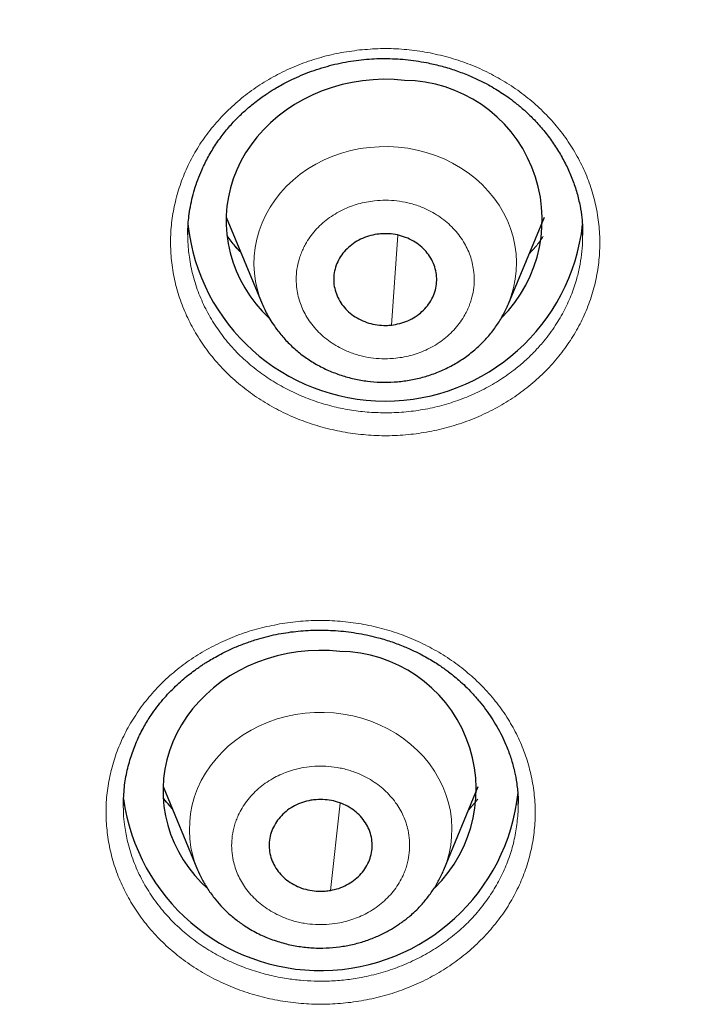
# Model space of a CAD drawing. Header units: millimetres. Extents: x 8 to 1352, y 12 to 1248.
# Tile 56 of 126: x 539 to 547, y 1135 to 1147. Entities that reach past the tile are written whole.
import ezdxf

# ---------------------------------------------------------------- set-up
doc = ezdxf.new("R2010")
doc.units = ezdxf.units.MM

msp = doc.modelspace()

# ---------------------------------------------------------------- linework, layer by layer
at = {"color": 7, "linetype": 'Continuous', "lineweight": 30}
for p, q in [((541.489, 1144.389), (541.908, 1143.377)), ((544.778, 1143.377), (545.197, 1144.389)), ((541.044, 1144.174), (541.044, 1144.182)), ((545.641, 1144.199), (545.641, 1144.176)), ((540.755, 1137.751), (541.156, 1136.782)), ((544.026, 1136.782), (544.427, 1137.751)), ((544.35, 1137.519), (544.316, 1137.484)), ((544.89, 1137.553), (544.89, 1137.538))]:
    msp.add_line(p, q, dxfattribs=at)
at = {"color": 252, "linetype": 'Continuous', "lineweight": 0}
for p, q in [((543.415, 1143.13), (543.489, 1144.177)), ((540.759, 1137.612), (540.861, 1137.493)), ((544.313, 1137.475), (544.424, 1137.606)), ((542.705, 1136.541), (542.82, 1137.559))]:
    msp.add_line(p, q, dxfattribs=at)
at = {"color": 7, "linetype": 'Continuous', "lineweight": 30, "flags": 128}
for points in [[(543.569, 1145.982), (543.447, 1145.992), (543.324, 1145.994), (543.202, 1145.989), (543.08, 1145.978), (542.959, 1145.958), (542.84, 1145.932), (542.723, 1145.899), (542.609, 1145.859), (542.498, 1145.813), (542.391, 1145.76), (542.287, 1145.701), (542.189, 1145.635), (542.096, 1145.565), (542.008, 1145.488), (541.925, 1145.407), (541.849, 1145.321), (541.78, 1145.231), (541.717, 1145.137), (541.662, 1145.04), (541.614, 1144.939), (541.573, 1144.836), (541.54, 1144.731), (541.516, 1144.624), (541.499, 1144.516), (541.49, 1144.407), (541.489, 1144.298), (541.496, 1144.188), (541.512, 1144.08), (541.535, 1143.973), (541.566, 1143.867), (541.605, 1143.763), (541.652, 1143.662), (541.706, 1143.564), (541.767, 1143.47), (541.836, 1143.379), (541.91, 1143.292), (541.986, 1143.215)], [(544.776, 1143.373), (544.777, 1143.374), (544.778, 1143.377)], [(542.815, 1139.326), (542.692, 1139.336), (542.569, 1139.338), (542.447, 1139.333), (542.325, 1139.321), (542.204, 1139.302), (542.085, 1139.275), (541.968, 1139.241), (541.854, 1139.201), (541.743, 1139.154), (541.636, 1139.1), (541.534, 1139.04), (541.436, 1138.974), (541.343, 1138.902), (541.256, 1138.826), (541.174, 1138.744), (541.099, 1138.657), (541.031, 1138.566), (540.97, 1138.471), (540.916, 1138.373), (540.869, 1138.272), (540.83, 1138.168), (540.799, 1138.062), (540.776, 1137.955), (540.761, 1137.846), (540.754, 1137.737), (540.756, 1137.628), (540.765, 1137.519), (540.783, 1137.41), (540.809, 1137.303), (540.843, 1137.198), (540.884, 1137.095), (540.933, 1136.995), (540.99, 1136.898), (541.054, 1136.805), (541.125, 1136.715), (541.202, 1136.63), (541.264, 1136.57)]]:
    msp.add_lwpolyline(points, dxfattribs=at)
at = {"color": 252, "linetype": 'Continuous', "lineweight": 0, "flags": 128}
for points in [[(544.778, 1143.377), (544.812, 1143.469), (544.839, 1143.565), (544.858, 1143.663), (544.869, 1143.762), (544.872, 1143.862), (544.867, 1143.961), (544.854, 1144.06), (544.832, 1144.158), (544.803, 1144.254), (544.766, 1144.348), (544.721, 1144.439), (544.669, 1144.527), (544.61, 1144.611), (544.544, 1144.692), (544.472, 1144.768), (544.393, 1144.839), (544.31, 1144.904), (544.22, 1144.964), (544.127, 1145.018), (544.029, 1145.066), (543.927, 1145.108), (543.822, 1145.142), (543.715, 1145.17), (543.606, 1145.191), (543.495, 1145.204), (543.384, 1145.21), (543.272, 1145.209), (543.161, 1145.201), (543.05, 1145.186), (542.941, 1145.163), (542.835, 1145.134), (542.731, 1145.097), (542.63, 1145.054), (542.533, 1145.004), (542.441, 1144.949), (542.353, 1144.887), (542.271, 1144.82), (542.194, 1144.747), (542.123, 1144.67), (542.059, 1144.589), (542.002, 1144.503), (541.952, 1144.414), (541.909, 1144.322), (541.874, 1144.228), (541.847, 1144.131), (541.828, 1144.033), (541.817, 1143.934), (541.814, 1143.835), (541.819, 1143.735), (541.832, 1143.636), (541.854, 1143.539), (541.883, 1143.443), (541.908, 1143.376)], [(544.025, 1136.781), (544.059, 1136.873), (544.087, 1136.97), (544.106, 1137.068), (544.117, 1137.167), (544.12, 1137.266), (544.115, 1137.366), (544.102, 1137.464), (544.08, 1137.562), (544.051, 1137.658), (544.014, 1137.752), (543.969, 1137.843), (543.917, 1137.931), (543.858, 1138.016), (543.792, 1138.096), (543.72, 1138.172), (543.642, 1138.243), (543.558, 1138.309), (543.469, 1138.369), (543.375, 1138.423), (543.277, 1138.471), (543.176, 1138.512), (543.071, 1138.547), (542.964, 1138.575), (542.854, 1138.596), (542.744, 1138.609), (542.632, 1138.615), (542.521, 1138.615), (542.409, 1138.606), (542.299, 1138.591), (542.19, 1138.568), (542.083, 1138.539), (541.979, 1138.502), (541.879, 1138.459), (541.782, 1138.41), (541.689, 1138.354), (541.601, 1138.292), (541.519, 1138.225), (541.442, 1138.153), (541.372, 1138.076), (541.307, 1137.994), (541.25, 1137.909), (541.2, 1137.82), (541.157, 1137.728), (541.122, 1137.634), (541.095, 1137.537), (541.076, 1137.439), (541.065, 1137.34), (541.061, 1137.24), (541.067, 1137.141), (541.08, 1137.042), (541.101, 1136.945), (541.13, 1136.848), (541.157, 1136.779)]]:
    msp.add_lwpolyline(points, dxfattribs=at)
at = {"color": 7, "linetype": 'Continuous', "lineweight": 30}
for centre, radius, start, end in [((543.549, 1144.359), 1.623, 314.9239, 89.293), ((543.343, 1144.558), 2.314, 186.2315, 353.6656), ((542.796, 1137.719), 1.607, 314.2894, 89.3242), ((542.588, 1137.923), 2.316, 187.7661, 353.9967)]:
    msp.add_arc(centre, radius, start, end, dxfattribs=at)
for points, knots in [([(546.886, 1162.736), (546.813, 1162.737), (546.474, 1162.738), (545.877, 1162.728), (545.1, 1162.706), (544.342, 1162.67), (543.602, 1162.623), (542.882, 1162.566), (542.158, 1162.498), (541.432, 1162.417), (540.705, 1162.325), (540.002, 1162.224), (539.322, 1162.116), (538.666, 1162.002), (538.033, 1161.882), (537.423, 1161.758), (536.837, 1161.63), (536.273, 1161.499), (535.735, 1161.368), (535.223, 1161.236), (534.736, 1161.104), (534.27, 1160.973), (533.805, 1160.836), (533.341, 1160.694), (532.882, 1160.548), (532.451, 1160.406), (532.047, 1160.268), (531.672, 1160.137), (531.327, 1160.012), (531.009, 1159.894), (530.717, 1159.783), (530.457, 1159.682), (530.228, 1159.592), (530.028, 1159.512), (529.848, 1159.438), (529.687, 1159.372), (529.539, 1159.311), (529.403, 1159.253), (529.277, 1159.2), (529.169, 1159.154), (529.082, 1159.116), (529.013, 1159.086), (528.951, 1159.06), (528.88, 1159.029), (528.79, 1158.989), (528.678, 1158.94), (528.548, 1158.881), (528.404, 1158.816), (528.25, 1158.746), (528.087, 1158.671), (527.916, 1158.591), (527.7, 1158.49), (527.436, 1158.363), (527.119, 1158.208), (526.784, 1158.04), (526.429, 1157.859), (526.056, 1157.663), (525.665, 1157.452), (525.256, 1157.226), (524.787, 1156.959), (524.269, 1156.655), (523.717, 1156.318), (523.185, 1155.982), (522.673, 1155.647), (522.18, 1155.314), (521.681, 1154.965), (521.176, 1154.6), (520.668, 1154.219), (520.185, 1153.845), (519.723, 1153.474), (519.275, 1153.104), (518.837, 1152.73), (518.407, 1152.351), (517.984, 1151.966), (517.663, 1151.664), (517.44, 1151.45), (517.311, 1151.326), (517.184, 1151.2), (517.058, 1151.076), (516.937, 1150.955), (516.827, 1150.845), (516.739, 1150.755), (516.671, 1150.685), (516.62, 1150.633), (516.576, 1150.587), (516.538, 1150.548), (516.506, 1150.515), (516.48, 1150.487), (516.452, 1150.459), (516.415, 1150.419), (516.36, 1150.362), (516.287, 1150.285), (516.2, 1150.193), (516.103, 1150.088), (515.999, 1149.976), (515.87, 1149.836), (515.715, 1149.665), (515.531, 1149.459), (515.335, 1149.236), (515.126, 1148.994), (514.908, 1148.736), (514.693, 1148.477), (514.489, 1148.225), (514.281, 1147.965), (514.074, 1147.699), (513.868, 1147.431), (513.683, 1147.183), (513.514, 1146.955), (513.354, 1146.734), (513.195, 1146.509), (513.033, 1146.277), (512.868, 1146.038), (512.702, 1145.791), (512.563, 1145.581), (512.455, 1145.415), (512.384, 1145.303), (512.322, 1145.207), (512.272, 1145.127), (512.233, 1145.066), (512.205, 1145.022), (512.185, 1144.989), (512.165, 1144.957), (512.14, 1144.917), (512.108, 1144.865), (512.066, 1144.797), (512.012, 1144.709), (511.947, 1144.602), (511.872, 1144.478), (511.75, 1144.274), (511.588, 1143.996), (511.393, 1143.652), (511.207, 1143.314), (511.051, 1143.022), (510.922, 1142.776), (510.819, 1142.574), (510.72, 1142.378), (510.63, 1142.195), (510.554, 1142.04), (510.491, 1141.91), (510.441, 1141.805), (510.397, 1141.712), (510.357, 1141.625), (510.31, 1141.524), (510.252, 1141.398), (510.182, 1141.245), (510.103, 1141.068), (510.016, 1140.868), (509.921, 1140.648), (509.823, 1140.416), (509.725, 1140.177), (509.64, 1139.963), (509.566, 1139.775), (509.504, 1139.614), (509.445, 1139.459), (509.392, 1139.316), (509.349, 1139.2), (509.316, 1139.11), (509.292, 1139.043), (509.271, 1138.985), (509.249, 1138.925), (509.221, 1138.845), (509.185, 1138.741), (509.142, 1138.617), (509.096, 1138.483), (509.049, 1138.342), (509.003, 1138.204), (508.962, 1138.078), (508.927, 1137.97), (508.901, 1137.89), (508.884, 1137.834), (508.871, 1137.795), (508.856, 1137.748), (508.839, 1137.691), (508.826, 1137.65), (508.819, 1137.628)], [0, 0, 0, 0, 0.004273, 0.019721, 0.034822, 0.049576, 0.063984, 0.078045, 0.091761, 0.10645, 0.120721, 0.134574, 0.14801, 0.16103, 0.173633, 0.185819, 0.197589, 0.208943, 0.219881, 0.230218, 0.240154, 0.249689, 0.258823, 0.268891, 0.278421, 0.287415, 0.295871, 0.303791, 0.311047, 0.317785, 0.324005, 0.329708, 0.334443, 0.33875, 0.342629, 0.346081, 0.349163, 0.352235, 0.354952, 0.357314, 0.359321, 0.360649, 0.361827, 0.363347, 0.365307, 0.367762, 0.370673, 0.373878, 0.377277, 0.380871, 0.384659, 0.388642, 0.395254, 0.402341, 0.409903, 0.417939, 0.426451, 0.435437, 0.444899, 0.454836, 0.46835, 0.481543, 0.494407, 0.506943, 0.519151, 0.531031, 0.544611, 0.557735, 0.570403, 0.582616, 0.594728, 0.606735, 0.618739, 0.630739, 0.642736, 0.646506, 0.650276, 0.654045, 0.657814, 0.661509, 0.664821, 0.667715, 0.669463, 0.671013, 0.672366, 0.673521, 0.67448, 0.67524, 0.675953, 0.676996, 0.678725, 0.680964, 0.683714, 0.686816, 0.690048, 0.693406, 0.69894, 0.704789, 0.710952, 0.717905, 0.725219, 0.732529, 0.739473, 0.746049, 0.753904, 0.761161, 0.76782, 0.773881, 0.77953, 0.785455, 0.791722, 0.797864, 0.804302, 0.811037, 0.814275, 0.817179, 0.819657, 0.821712, 0.823342, 0.824375, 0.825114, 0.825832, 0.82685, 0.82817, 0.829792, 0.83209, 0.834808, 0.837944, 0.8415, 0.850275, 0.858874, 0.867273, 0.875473, 0.880525, 0.885497, 0.890379, 0.894885, 0.898889, 0.901764, 0.904311, 0.906529, 0.908474, 0.910606, 0.913835, 0.917516, 0.921596, 0.926409, 0.931667, 0.937134, 0.942718, 0.948419, 0.952108, 0.955844, 0.959591, 0.962933, 0.965756, 0.96761, 0.969142, 0.970353, 0.971574, 0.973226, 0.975632, 0.97843, 0.981393, 0.984519, 0.98781, 0.990567, 0.992947, 0.994924, 0.995763, 0.996503, 0.997372, 0.998617, 1, 1, 1, 1]), ([(541.044, 1144.173), (541.044, 1144.193), (541.044, 1144.236), (541.047, 1144.312), (541.055, 1144.405), (541.078, 1144.55), (541.126, 1144.741), (541.204, 1144.942), (541.291, 1145.113), (541.38, 1145.255), (541.478, 1145.388), (541.582, 1145.506), (541.685, 1145.608), (541.777, 1145.687), (541.855, 1145.749), (541.919, 1145.795), (541.976, 1145.833), (542.03, 1145.868), (542.092, 1145.905), (542.167, 1145.948), (542.26, 1145.994), (542.405, 1146.06), (542.602, 1146.131), (542.847, 1146.193), (543.093, 1146.229), (543.337, 1146.24), (543.581, 1146.228), (543.798, 1146.196), (543.987, 1146.153), (544.147, 1146.105), (544.297, 1146.049), (544.429, 1145.99), (544.539, 1145.934), (544.63, 1145.881), (544.712, 1145.829), (544.795, 1145.772), (544.884, 1145.703), (544.982, 1145.619), (545.087, 1145.517), (545.193, 1145.396), (545.295, 1145.262), (545.385, 1145.12), (545.463, 1144.974), (545.527, 1144.824), (545.578, 1144.672), (545.614, 1144.523), (545.634, 1144.388), (545.642, 1144.274), (545.642, 1144.21), (545.643, 1144.18)], [0, 0, 0, 0, 0.01045, 0.02301, 0.037748, 0.054705, 0.090894, 0.127718, 0.152608, 0.177757, 0.202825, 0.226028, 0.247109, 0.266078, 0.278923, 0.290296, 0.299914, 0.308193, 0.318168, 0.330449, 0.345041, 0.36195, 0.397717, 0.432693, 0.466912, 0.50023, 0.533605, 0.567616, 0.590655, 0.613984, 0.637108, 0.657528, 0.674906, 0.689251, 0.702498, 0.716477, 0.732374, 0.751, 0.772362, 0.796461, 0.821811, 0.846946, 0.871856, 0.896528, 0.920957, 0.945012, 0.966543, 0.984844, 1, 1, 1, 1]), ([(541.658, 1143.982), (541.646, 1143.994), (541.598, 1144.044), (541.546, 1144.108), (541.509, 1144.16), (541.502, 1144.171)], [0, 0, 0, 0, 0.211068, 0.841721, 1, 1, 1, 1]), ([(543.271, 1144.191), (543.239, 1144.187), (543.172, 1144.176), (543.078, 1144.143), (542.99, 1144.096), (542.914, 1144.038), (542.848, 1143.968), (542.798, 1143.89), (542.762, 1143.805), (542.743, 1143.716), (542.741, 1143.625), (542.757, 1143.536), (542.789, 1143.45), (542.836, 1143.37), (542.898, 1143.298), (542.972, 1143.237), (543.058, 1143.187), (543.151, 1143.152), (543.25, 1143.13), (543.339, 1143.124), (543.394, 1143.128), (543.415, 1143.13)], [0, 0, 0, 0, 0.052925, 0.107385, 0.160311, 0.214771, 0.267696, 0.322156, 0.375081, 0.429541, 0.482466, 0.536926, 0.589852, 0.644312, 0.697237, 0.751697, 0.804622, 0.859082, 0.912008, 0.966468, 1, 1, 1, 1]), ([(543.415, 1143.13), (543.447, 1143.135), (543.514, 1143.145), (543.608, 1143.178), (543.696, 1143.225), (543.772, 1143.284), (543.838, 1143.354), (543.888, 1143.432), (543.924, 1143.517), (543.943, 1143.605), (543.945, 1143.696), (543.929, 1143.785), (543.897, 1143.872), (543.85, 1143.951), (543.788, 1144.023), (543.714, 1144.084), (543.628, 1144.134), (543.535, 1144.17), (543.436, 1144.191), (543.347, 1144.197), (543.292, 1144.193), (543.271, 1144.191)], [0, 0, 0, 0, 0.052925, 0.107385, 0.160311, 0.214771, 0.267696, 0.322156, 0.375081, 0.429541, 0.482466, 0.536926, 0.589852, 0.644312, 0.697237, 0.751697, 0.804622, 0.859082, 0.912008, 0.966468, 1, 1, 1, 1]), ([(541.908, 1143.377), (541.918, 1143.354), (541.939, 1143.307), (541.978, 1143.234), (542.025, 1143.157), (542.089, 1143.065), (542.174, 1142.961), (542.283, 1142.854), (542.407, 1142.755), (542.54, 1142.67), (542.681, 1142.599), (542.828, 1142.543), (542.98, 1142.501), (543.134, 1142.474), (543.29, 1142.462), (543.447, 1142.464), (543.603, 1142.482), (543.758, 1142.514), (543.91, 1142.561), (544.057, 1142.623), (544.196, 1142.7), (544.327, 1142.79), (544.445, 1142.892), (544.55, 1143.003), (544.641, 1143.121), (544.718, 1143.245), (544.758, 1143.333), (544.778, 1143.377)], [0, 0, 0, 0, 0.02007, 0.042506, 0.067531, 0.095309, 0.136842, 0.181744, 0.226321, 0.270497, 0.314283, 0.357694, 0.400743, 0.443443, 0.485871, 0.5285, 0.571437, 0.614698, 0.658298, 0.702253, 0.746578, 0.791287, 0.835703, 0.878644, 0.920248, 0.960659, 1, 1, 1, 1]), ([(540.292, 1137.532), (540.295, 1137.602), (540.299, 1137.74), (540.334, 1137.938), (540.386, 1138.123), (540.451, 1138.291), (540.527, 1138.444), (540.605, 1138.571), (540.681, 1138.677), (540.752, 1138.765), (540.825, 1138.846), (540.9, 1138.921), (540.975, 1138.989), (541.048, 1139.05), (541.114, 1139.1), (541.165, 1139.136), (541.206, 1139.164), (541.247, 1139.192), (541.3, 1139.224), (541.369, 1139.264), (541.461, 1139.314), (541.576, 1139.368), (541.707, 1139.421), (541.872, 1139.477), (542.069, 1139.527), (542.3, 1139.563), (542.532, 1139.578), (542.768, 1139.572), (543.008, 1139.544), (543.221, 1139.499), (543.403, 1139.445), (543.548, 1139.391), (543.669, 1139.338), (543.769, 1139.288), (543.849, 1139.243), (543.921, 1139.2), (543.983, 1139.159), (544.035, 1139.122), (544.086, 1139.085), (544.141, 1139.042), (544.206, 1138.987), (544.28, 1138.919), (544.359, 1138.838), (544.438, 1138.748), (544.539, 1138.62), (544.648, 1138.453), (544.742, 1138.264), (544.805, 1138.097), (544.844, 1137.959), (544.868, 1137.842), (544.881, 1137.746), (544.887, 1137.682), (544.891, 1137.633), (544.891, 1137.588), (544.89, 1137.562), (544.89, 1137.543)], [0, 0, 0, 0, 0.0337909, 0.065674, 0.0956284, 0.123634, 0.1496791, 0.1738605, 0.1912013, 0.2079378, 0.2240731, 0.2396121, 0.2545577, 0.2688656, 0.2809798, 0.2901313, 0.2959142, 0.3025314, 0.3114419, 0.3226493, 0.3361585, 0.3562286, 0.3761802, 0.3958541, 0.4287574, 0.4608388, 0.4924444, 0.5248214, 0.5580349, 0.5920908, 0.6151444, 0.636944, 0.6570576, 0.6710425, 0.684087, 0.696176, 0.706838, 0.7158619, 0.7239125, 0.7339312, 0.7462685, 0.7609262, 0.7779049, 0.7961039, 0.8142516, 0.8503546, 0.8861923, 0.9099353, 0.9324363, 0.9523158, 0.965508, 0.9772318, 0.9825926, 0.9880652, 1, 1, 1, 1]), ([(540.856, 1137.505), (540.828, 1137.534), (540.793, 1137.569), (540.764, 1137.609), (540.758, 1137.616)], [0, 0, 0, 0, 0.804039, 1, 1, 1, 1]), ([(542.476, 1137.591), (542.444, 1137.583), (542.378, 1137.569), (542.287, 1137.53), (542.204, 1137.478), (542.132, 1137.414), (542.073, 1137.34), (542.028, 1137.259), (542, 1137.172), (541.988, 1137.082), (541.994, 1136.992), (542.016, 1136.904), (542.055, 1136.82), (542.109, 1136.743), (542.177, 1136.675), (542.256, 1136.619), (542.345, 1136.575), (542.44, 1136.546), (542.541, 1136.531), (542.63, 1136.53), (542.685, 1136.538), (542.705, 1136.541)], [0, 0, 0, 0, 0.052925, 0.107385, 0.160311, 0.214771, 0.267696, 0.322156, 0.375081, 0.429541, 0.482466, 0.536926, 0.589852, 0.644312, 0.697237, 0.751697, 0.804622, 0.859082, 0.912008, 0.966468, 1, 1, 1, 1]), ([(542.705, 1136.541), (542.738, 1136.548), (542.803, 1136.562), (542.894, 1136.602), (542.978, 1136.654), (543.05, 1136.717), (543.109, 1136.791), (543.153, 1136.872), (543.182, 1136.96), (543.193, 1137.049), (543.188, 1137.14), (543.166, 1137.228), (543.127, 1137.312), (543.073, 1137.388), (543.005, 1137.456), (542.926, 1137.512), (542.837, 1137.556), (542.741, 1137.586), (542.641, 1137.601), (542.552, 1137.601), (542.497, 1137.594), (542.476, 1137.591)], [0, 0, 0, 0, 0.052925, 0.107385, 0.160311, 0.214771, 0.267696, 0.322156, 0.375081, 0.429541, 0.482466, 0.536926, 0.589852, 0.644312, 0.697237, 0.751697, 0.804622, 0.859082, 0.912008, 0.966468, 1, 1, 1, 1]), ([(541.156, 1136.782), (541.171, 1136.748), (541.204, 1136.675), (541.269, 1136.565), (541.345, 1136.458), (541.431, 1136.358), (541.522, 1136.267), (541.625, 1136.183), (541.747, 1136.099), (541.889, 1136.022), (542.048, 1135.957), (542.211, 1135.91), (542.374, 1135.88), (542.536, 1135.867), (542.695, 1135.87), (542.849, 1135.887), (542.998, 1135.917), (543.14, 1135.96), (543.272, 1136.014), (543.387, 1136.072), (543.471, 1136.124), (543.527, 1136.163), (543.568, 1136.193), (543.612, 1136.227), (543.666, 1136.274), (543.738, 1136.342), (543.819, 1136.433), (543.9, 1136.543), (543.971, 1136.659), (544.008, 1136.741), (544.026, 1136.782)], [0, 0, 0, 0, 0.030149, 0.065334, 0.105872, 0.139931, 0.177193, 0.215385, 0.252853, 0.301695, 0.349304, 0.395712, 0.440949, 0.485044, 0.528174, 0.570446, 0.611868, 0.652447, 0.692189, 0.729134, 0.759402, 0.7743, 0.786773, 0.801386, 0.82142, 0.84689, 0.885726, 0.925115, 0.963163, 1, 1, 1, 1])]:
    msp.add_open_spline(points, degree=3, knots=knots, dxfattribs=at)
at = {"color": 252, "linetype": 'Continuous', "lineweight": 0}
for points, knots in [([(543.044, 1146.336), (543.125, 1146.343), (543.288, 1146.356), (543.533, 1146.349), (543.777, 1146.321), (544.017, 1146.27), (544.25, 1146.2), (544.474, 1146.109), (544.687, 1145.998), (544.889, 1145.869), (545.075, 1145.722), (545.244, 1145.561), (545.394, 1145.386), (545.525, 1145.196), (545.636, 1144.997), (545.724, 1144.789), (545.788, 1144.576), (545.829, 1144.357), (545.847, 1144.136), (545.84, 1143.914), (545.809, 1143.696), (545.754, 1143.48), (545.677, 1143.27), (545.577, 1143.069), (545.455, 1142.877), (545.313, 1142.698), (545.152, 1142.531), (544.974, 1142.379), (544.78, 1142.243), (544.571, 1142.126), (544.352, 1142.027), (544.122, 1141.948), (543.885, 1141.89), (543.641, 1141.853), (543.395, 1141.837), (543.149, 1141.844), (542.905, 1141.872), (542.666, 1141.922), (542.432, 1141.992), (542.208, 1142.083), (541.994, 1142.193), (541.794, 1142.321), (541.609, 1142.466), (541.44, 1142.626), (541.29, 1142.801), (541.16, 1142.989), (541.05, 1143.186), (540.962, 1143.392), (540.897, 1143.606), (540.856, 1143.825), (540.839, 1144.046), (540.845, 1144.266), (540.876, 1144.487), (540.931, 1144.704), (541.009, 1144.916), (541.108, 1145.118), (541.23, 1145.31), (541.373, 1145.492), (541.535, 1145.661), (541.713, 1145.813), (541.907, 1145.949), (542.115, 1146.067), (542.335, 1146.166), (542.565, 1146.245), (542.801, 1146.304), (542.963, 1146.325), (543.044, 1146.336)], [0, 0, 0, 0, 0.015624, 0.031164, 0.046736, 0.062466, 0.078061, 0.093581, 0.109164, 0.124957, 0.140656, 0.156199, 0.171745, 0.187461, 0.203293, 0.218883, 0.23439, 0.249966, 0.265806, 0.281412, 0.296919, 0.31246, 0.328209, 0.343786, 0.359317, 0.374931, 0.390499, 0.406176, 0.421809, 0.437387, 0.453116, 0.468669, 0.484234, 0.499999, 0.515772, 0.531333, 0.546882, 0.562612, 0.578196, 0.593823, 0.609513, 0.625068, 0.640737, 0.65628, 0.671837, 0.687539, 0.703093, 0.718604, 0.734205, 0.750032, 0.765569, 0.781063, 0.796665, 0.812536, 0.828199, 0.843724, 0.859282, 0.875041, 0.890807, 0.906376, 0.921903, 0.937534, 0.95326, 0.968829, 0.984368, 1, 1, 1, 1]), ([(543.467, 1142.743), (543.499, 1142.748), (543.563, 1142.756), (543.658, 1142.779), (543.749, 1142.809), (543.84, 1142.848), (543.928, 1142.896), (544.013, 1142.953), (544.09, 1143.017), (544.16, 1143.089), (544.221, 1143.166), (544.267, 1143.239), (544.301, 1143.306), (544.326, 1143.365), (544.352, 1143.442), (544.374, 1143.539), (544.383, 1143.655), (544.376, 1143.761), (544.358, 1143.857), (544.333, 1143.941), (544.299, 1144.023), (544.255, 1144.104), (544.201, 1144.182), (544.137, 1144.257), (544.065, 1144.326), (543.985, 1144.388), (543.898, 1144.443), (543.816, 1144.484), (543.742, 1144.515), (543.675, 1144.537), (543.588, 1144.56), (543.48, 1144.579), (543.349, 1144.587), (543.23, 1144.581), (543.123, 1144.565), (543.028, 1144.543), (542.937, 1144.512), (542.846, 1144.473), (542.758, 1144.425), (542.673, 1144.368), (542.596, 1144.304), (542.526, 1144.232), (542.465, 1144.155), (542.419, 1144.082), (542.385, 1144.016), (542.36, 1143.957), (542.334, 1143.879), (542.312, 1143.783), (542.303, 1143.666), (542.31, 1143.56), (542.328, 1143.464), (542.353, 1143.38), (542.387, 1143.299), (542.431, 1143.218), (542.485, 1143.139), (542.549, 1143.064), (542.621, 1142.995), (542.701, 1142.933), (542.788, 1142.878), (542.87, 1142.837), (542.944, 1142.807), (543.011, 1142.785), (543.098, 1142.761), (543.206, 1142.742), (543.337, 1142.734), (543.423, 1142.74), (543.467, 1142.743)], [0, 0, 0, 0, 0.015052, 0.029979, 0.044916, 0.059997, 0.076304, 0.09246, 0.108636, 0.125004, 0.141311, 0.157466, 0.16824, 0.179074, 0.190018, 0.210029, 0.229916, 0.249999, 0.265036, 0.279958, 0.2949, 0.309997, 0.326304, 0.34246, 0.358636, 0.375004, 0.391311, 0.407466, 0.41824, 0.429074, 0.440018, 0.460029, 0.479916, 0.499999, 0.515036, 0.529958, 0.5449, 0.559997, 0.576304, 0.59246, 0.608636, 0.625004, 0.641311, 0.657466, 0.66824, 0.679074, 0.690018, 0.710029, 0.729916, 0.749999, 0.765036, 0.779958, 0.7949, 0.809997, 0.826304, 0.84246, 0.858636, 0.875004, 0.891311, 0.907466, 0.91824, 0.929074, 0.940018, 0.960048, 0.979935, 1, 1, 1, 1]), ([(545.641, 1144.176), (545.642, 1144.15), (545.643, 1144.075), (545.631, 1143.951), (545.608, 1143.803), (545.569, 1143.643), (545.509, 1143.468), (545.422, 1143.282), (545.312, 1143.098), (545.193, 1142.94), (545.072, 1142.807), (544.96, 1142.701), (544.825, 1142.589), (544.664, 1142.477), (544.472, 1142.368), (544.269, 1142.278), (544.057, 1142.205), (543.839, 1142.152), (543.616, 1142.118), (543.397, 1142.105), (543.183, 1142.11), (542.976, 1142.131), (542.771, 1142.17), (542.568, 1142.226), (542.368, 1142.3), (542.175, 1142.392), (541.989, 1142.501), (541.814, 1142.628), (541.651, 1142.771), (541.503, 1142.931), (541.372, 1143.106), (541.26, 1143.294), (541.169, 1143.494), (541.1, 1143.704), (541.065, 1143.878), (541.049, 1144.021), (541.043, 1144.102), (541.044, 1144.154), (541.044, 1144.165)], [0, 0, 0, 0, 0.011787, 0.034711, 0.05728, 0.080538, 0.110579, 0.141698, 0.173896, 0.207173, 0.229963, 0.253232, 0.275018, 0.306475, 0.337903, 0.369301, 0.40067, 0.432009, 0.463319, 0.494599, 0.523529, 0.552136, 0.581165, 0.610617, 0.640492, 0.67079, 0.701511, 0.732654, 0.764221, 0.796211, 0.828625, 0.861461, 0.894721, 0.928404, 0.96251, 0.976277, 0.994667, 1, 1, 1, 1]), ([(541.502, 1144.168), (541.517, 1144.148), (541.556, 1144.095), (541.607, 1144.03), (541.648, 1143.989), (541.659, 1143.978)], [0, 0, 0, 0, 0.304563, 0.80242, 1, 1, 1, 1]), ([(545.02, 1143.962), (545.051, 1143.993), (545.112, 1144.056), (545.16, 1144.129), (545.184, 1144.165)], [0, 0, 0, 0, 0.49973, 1, 1, 1, 1]), ([(542.113, 1139.646), (542.194, 1139.658), (542.357, 1139.682), (542.603, 1139.691), (542.849, 1139.679), (543.093, 1139.645), (543.331, 1139.59), (543.562, 1139.515), (543.783, 1139.419), (543.994, 1139.304), (544.191, 1139.172), (544.372, 1139.023), (544.535, 1138.86), (544.681, 1138.681), (544.807, 1138.491), (544.911, 1138.291), (544.991, 1138.085), (545.049, 1137.871), (545.084, 1137.653), (545.095, 1137.432), (545.081, 1137.214), (545.043, 1136.998), (544.983, 1136.785), (544.898, 1136.578), (544.792, 1136.381), (544.665, 1136.195), (544.518, 1136.02), (544.352, 1135.858), (544.17, 1135.711), (543.971, 1135.581), (543.76, 1135.469), (543.538, 1135.376), (543.306, 1135.303), (543.066, 1135.251), (542.822, 1135.22), (542.577, 1135.21), (542.331, 1135.223), (542.089, 1135.257), (541.85, 1135.311), (541.619, 1135.387), (541.398, 1135.482), (541.188, 1135.596), (540.992, 1135.727), (540.811, 1135.875), (540.647, 1136.038), (540.502, 1136.215), (540.377, 1136.404), (540.273, 1136.602), (540.191, 1136.809), (540.133, 1137.023), (540.098, 1137.241), (540.086, 1137.459), (540.099, 1137.679), (540.137, 1137.897), (540.197, 1138.111), (540.28, 1138.317), (540.387, 1138.515), (540.515, 1138.704), (540.662, 1138.881), (540.828, 1139.043), (541.01, 1139.189), (541.209, 1139.32), (541.42, 1139.432), (541.642, 1139.525), (541.873, 1139.599), (542.033, 1139.63), (542.113, 1139.646)], [0, 0, 0, 0, 0.01573, 0.031359, 0.046997, 0.062757, 0.078414, 0.093963, 0.109525, 0.125229, 0.140967, 0.15653, 0.172063, 0.187713, 0.203577, 0.219176, 0.234666, 0.250198, 0.266108, 0.281727, 0.297201, 0.312672, 0.328518, 0.344115, 0.359604, 0.375124, 0.390718, 0.406361, 0.422008, 0.437561, 0.453318, 0.468869, 0.484413, 0.500155, 0.515911, 0.531451, 0.546994, 0.562748, 0.578312, 0.59395, 0.609615, 0.625185, 0.640785, 0.656294, 0.671862, 0.687637, 0.703124, 0.718603, 0.734217, 0.750111, 0.765584, 0.781053, 0.796671, 0.812596, 0.82817, 0.84367, 0.859255, 0.875081, 0.890746, 0.906287, 0.921844, 0.937553, 0.953229, 0.968785, 0.984338, 1, 1, 1, 1]), ([(542.789, 1136.159), (542.821, 1136.165), (542.884, 1136.178), (542.976, 1136.207), (543.065, 1136.243), (543.153, 1136.287), (543.237, 1136.341), (543.316, 1136.403), (543.388, 1136.472), (543.452, 1136.548), (543.507, 1136.629), (543.547, 1136.705), (543.576, 1136.773), (543.595, 1136.834), (543.615, 1136.913), (543.629, 1137.011), (543.628, 1137.127), (543.613, 1137.233), (543.587, 1137.327), (543.555, 1137.409), (543.515, 1137.489), (543.464, 1137.566), (543.404, 1137.641), (543.335, 1137.712), (543.257, 1137.776), (543.172, 1137.833), (543.081, 1137.882), (542.996, 1137.918), (542.919, 1137.943), (542.851, 1137.961), (542.762, 1137.978), (542.653, 1137.991), (542.522, 1137.99), (542.403, 1137.976), (542.297, 1137.953), (542.205, 1137.925), (542.116, 1137.889), (542.029, 1137.844), (541.945, 1137.791), (541.865, 1137.728), (541.793, 1137.659), (541.73, 1137.583), (541.675, 1137.502), (541.635, 1137.427), (541.606, 1137.358), (541.586, 1137.298), (541.566, 1137.219), (541.553, 1137.121), (541.553, 1137.004), (541.569, 1136.899), (541.594, 1136.804), (541.626, 1136.722), (541.667, 1136.643), (541.717, 1136.565), (541.777, 1136.49), (541.847, 1136.419), (541.925, 1136.355), (542.01, 1136.298), (542.101, 1136.249), (542.186, 1136.214), (542.263, 1136.188), (542.331, 1136.171), (542.419, 1136.153), (542.529, 1136.141), (542.66, 1136.141), (542.746, 1136.153), (542.789, 1136.159)], [0, 0, 0, 0, 0.015052, 0.029979, 0.044916, 0.059997, 0.076304, 0.09246, 0.108636, 0.125004, 0.141311, 0.157466, 0.16824, 0.179074, 0.190018, 0.210029, 0.229916, 0.249999, 0.265036, 0.279958, 0.2949, 0.309997, 0.326304, 0.34246, 0.358636, 0.375004, 0.391311, 0.407466, 0.41824, 0.429074, 0.440018, 0.460029, 0.479916, 0.499999, 0.515036, 0.529958, 0.5449, 0.559997, 0.576304, 0.59246, 0.608636, 0.625004, 0.641311, 0.657466, 0.66824, 0.679074, 0.690018, 0.710029, 0.729916, 0.749999, 0.765036, 0.779958, 0.7949, 0.809997, 0.826304, 0.84246, 0.858636, 0.875004, 0.891311, 0.907466, 0.91824, 0.929074, 0.940018, 0.960048, 0.979935, 1, 1, 1, 1]), ([(544.89, 1137.538), (544.891, 1137.535), (544.894, 1137.466), (544.881, 1137.332), (544.851, 1137.137), (544.797, 1136.945), (544.723, 1136.758), (544.629, 1136.578), (544.515, 1136.406), (544.383, 1136.243), (544.233, 1136.093), (544.066, 1135.956), (543.884, 1135.833), (543.689, 1135.727), (543.482, 1135.639), (543.265, 1135.569), (543.055, 1135.522), (542.856, 1135.494), (542.68, 1135.482), (542.513, 1135.482), (542.355, 1135.492), (542.181, 1135.514), (541.993, 1135.551), (541.792, 1135.608), (541.595, 1135.683), (541.402, 1135.776), (541.217, 1135.887), (541.041, 1136.016), (540.878, 1136.163), (540.729, 1136.326), (540.598, 1136.506), (540.486, 1136.701), (540.397, 1136.909), (540.346, 1137.083), (540.319, 1137.217), (540.303, 1137.32), (540.292, 1137.429), (540.292, 1137.508), (540.291, 1137.544)], [0, 0, 0, 0, 0.001212, 0.031856, 0.062222, 0.092723, 0.123361, 0.154136, 0.185046, 0.216093, 0.247276, 0.278596, 0.310052, 0.341644, 0.373372, 0.405237, 0.437239, 0.462942, 0.488732, 0.510334, 0.532312, 0.554667, 0.583136, 0.612193, 0.641837, 0.672069, 0.702889, 0.734296, 0.76629, 0.798873, 0.832043, 0.8658, 0.900145, 0.935077, 0.94922, 0.963459, 0.983096, 1, 1, 1, 1])]:
    msp.add_open_spline(points, degree=3, knots=knots, dxfattribs=at)

doc.saveas('drawing.dxf')
